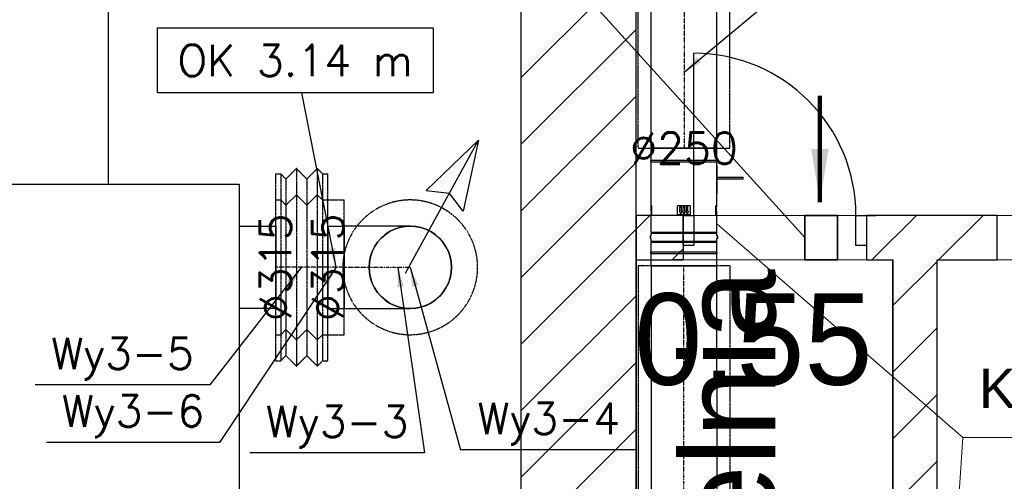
# Model space of a CAD drawing. Header units: millimetres. Extents: x -40063 to 512011, y 350190 to 687060.
# Tile 152 of 256: x 160467 to 164229, y 607011 to 608776. Entities that reach past the tile are written whole.
import ezdxf

# ---------------------------------------------------------------- set-up
doc = ezdxf.new("R2010")
doc.units = ezdxf.units.MM
doc.linetypes.add('DASHDOT', pattern=[1, 0.5, -0.25, 0, -0.25])
doc.linetypes.add('DASHED', pattern=[0.75, 0.5, -0.25])
doc.layers.get('0').update_dxf_attribs({"color": 8})
for name, color, linetype, lineweight in [('_IS_WM_OPIS', 7, 'Continuous', 9), ('FLUID-KK', 3, 'Continuous', 35), ('J_centrala podwieszna', 3, 'Continuous', 30), ('J_opis srednicy', 7, 'Continuous', 30), ('J_skropliny', 24, 'Continuous', 30)]:
    doc.layers.add(name, color=color, linetype=linetype, lineweight=lineweight)
for name, color, linetype in [('Elementy Modelu - Strefy', 8, 'Continuous'), ('FLUID-KK-50-ARRGR', 7, 'Continuous'), ('FLUID-W1', 7, 'Continuous'), ('FLUID-W1-120-DIM', 7, 'Continuous'), ('FLUID-W1-120-INF', 7, 'Continuous'), ('FLUID-W1-INS', 7, 'Continuous'), ('FLUID-W1-SYM', 7, 'Continuous'), ('FLUID-Wy3', 7, 'Continuous'), ('FLUID-Wy3-120-DIM', 7, 'Continuous'), ('FLUID-Wy3-120-INF', 7, 'Continuous'), ('FLUID-Wy3-120-NUM', 7, 'Continuous'), ('FLUID-Wy3-INS', 7, 'Continuous'), ('FLUID-Wy3-SYM', 7, 'Continuous'), ('J_opis pomieszczeń', 8, 'Continuous'), ('Konstrukcja - Ściany zew', 8, 'Continuous'), ('X_ref', 8, 'Continuous')]:
    doc.layers.add(name, color=color, linetype=linetype)
doc.styles.add('ARIAL', font='Arial', dxfattribs={"height": 1})
doc.styles.add('FDBES', font='simplex.shx')
doc.styles.add('GENERATED_STYLE_2', font='txt')
doc.styles.get("Standard").update_dxf_attribs({"font": 'arial.ttf'})
doc.dimstyles.new('FDBES', dxfattribs={"dimscale": 50, "dimtxt": 4, "dimasz": 2.5, "dimexe": 0.8, "dimexo": 2, "dimgap": 1, "dimtad": 1, "dimdsep": 46, "dimtxsty": 'FDBES', "dimcen": 2.5, "dimclrd": 4, "dimclre": 5, "dimadec": 0, "dimazin": 0, "dimtfac": 1, "dimtmove": 0, "dimatfit": 3, "dimfxl": 1, "dimarcsym": 0})

# ---------------------------------------------------------------- blocks, each defined once
blk = doc.blocks.new('ghfgdf')
at = {"layer": 'J_centrala podwieszna'}
for p, q in [((148260, 451700), (148260, 451840)), ((148260, 451840), (148575, 451840)), ((148575, 451840), (148575, 451700)), ((149639.9, 451700), (149639.9, 451840)), ((149639.9, 451840), (149954.9, 451840)), ((149954.9, 451840), (149954.9, 451700))]:
    blk.add_line(p, q, dxfattribs=at)
blk.add_lwpolyline([(148100, 451700), (150100, 451700), (150100, 450700), (148100, 450700)], close=True, dxfattribs=at)
blk = doc.blocks.new('fgdfxf')
at = {"layer": 'J_opis srednicy'}
for p, q in [((13318.19, 246.62), (13346.09, 297.47)), ((13346.09, 297.47), (13326.06, 278.19)), ((13346.09, 297.47), (13340.14, 270.31)), ((13326.06, 278.19), (13334.97, 277.2)), ((13340.14, 270.31), (13334.64, 277.39))]:
    blk.add_line(p, q, dxfattribs=at)
blk = doc.blocks.new('*U15155')
at = {"color": 0, "linetype": 'ByBlock', "lineweight": -2}
for p, q in [((1505, 125), (-1505, 125)), ((1505, -125), (-1505, -125))]:
    blk.add_line(p, q, dxfattribs=at)
at = {"layer": 'FLUID-W1-INS', "color": 1, "linetype": 'DASHED', "lineweight": -3}
for p, q in [((-1505, 175), (-1505, 0)), ((1505, 175), (-1505, 175)), ((1505, 0), (1505, 175)), ((-1505, 0), (-1505, -175)), ((1505, -175), (1505, 0)), ((1505, -175), (-1505, -175))]:
    blk.add_line(p, q, dxfattribs=at)
at = {"layer": 'FLUID-W1-SYM', "color": 1, "linetype": 'DASHDOT', "lineweight": -3}
blk.add_line((-1505, 0), (1505, 0), dxfattribs=at)
blk = doc.blocks.new('*U15268')
at = {"color": 6, "linetype": 'Continuous', "lineweight": -2}
for p, q in [((-31.5, 157.5), (-31.5, 52.9)), ((-31.5, 52.9), (-31.5, 0)), ((-31.5, 0), (-31.5, -52.9)), ((-31.5, -52.9), (-31.5, -157.5))]:
    blk.add_line(p, q, dxfattribs=at)
at = {"color": 0, "linetype": 'ByBlock', "lineweight": -2}
for p, q in [((31.5, 157.5), (-31.5, 157.5)), ((31.5, -157.5), (-31.5, -157.5))]:
    blk.add_line(p, q, dxfattribs=at)
at = {"color": 6, "linetype": 'Continuous', "lineweight": -3}
for p, q in [((31.5, 0), (31.5, 157.5)), ((31.5, -157.5), (31.5, 0))]:
    blk.add_line(p, q, dxfattribs=at)
at = {"layer": 'FLUID-Wy3-INS', "color": 6, "linetype": 'DASHED', "lineweight": -3}
for p, q in [((-31.5, 257.5), (-31.5, 157.5)), ((31.5, 257.5), (-31.5, 257.5)), ((-31.5, -157.5), (-31.5, -257.5)), ((31.5, -257.5), (-31.5, -257.5))]:
    blk.add_line(p, q, dxfattribs=at)
at = {"layer": 'FLUID-Wy3-SYM', "color": 6, "linetype": 'DASHDOT', "lineweight": -3}
blk.add_line((-31.5, 0), (31.5, 0), dxfattribs=at)
blk = doc.blocks.new('*U15267')
at = {"color": 0, "linetype": 'ByBlock', "lineweight": -2}
for p, q in [((-60, 277.5), (-80, 257.5)), ((-20, 237.5), (-60, 277.5)), ((20, 277.5), (-20, 237.5)), ((60, 237.5), (20, 277.5)), ((-80, 257.5), (-100, 257.5)), ((80, 257.5), (60, 237.5)), ((100, 257.5), (80, 257.5)), ((-80, -257.5), (-100, -257.5)), ((-80, -257.5), (-60, -277.5)), ((-60, -277.5), (-20, -237.5)), ((-20, -237.5), (20, -277.5)), ((20, -277.5), (60, -237.5)), ((60, -237.5), (80, -257.5)), ((100, -257.5), (80, -257.5))]:
    blk.add_line(p, q, dxfattribs=at)
at = {"color": 6, "linetype": 'Continuous', "lineweight": -2}
for p, q in [((-100, 257.5), (-100, 0)), ((-100, 0), (-100, -257.5))]:
    blk.add_line(p, q, dxfattribs=at)
at = {"layer": 'FLUID-Wy3-INS', "color": 6, "linetype": 'DASHED', "lineweight": -3}
for p, q in [((-60, 377.5), (-80, 357.5)), ((-60, 0), (-60, 377.5)), ((-20, 337.5), (-60, 377.5)), ((20, 377.5), (-20, 337.5)), ((20, 0), (20, 377.5)), ((60, 337.5), (20, 377.5)), ((-100, 357.5), (-100, 257.5)), ((-80, 357.5), (-100, 357.5)), ((-80, 0), (-80, 357.5)), ((80, 357.5), (60, 337.5)), ((80, 0), (80, 357.5)), ((100, 357.5), (80, 357.5)), ((100, 0), (100, 357.5)), ((-20, 0), (-20, 337.5)), ((60, 0), (60, 337.5)), ((-80, -357.5), (-80, 0)), ((-60, -377.5), (-60, 0)), ((-20, -337.5), (-20, 0)), ((20, -377.5), (20, 0)), ((60, -337.5), (60, 0)), ((80, -357.5), (80, 0)), ((100, -357.5), (100, 0)), ((-100, -257.5), (-100, -357.5)), ((-60, -377.5), (-20, -337.5)), ((-20, -337.5), (20, -377.5)), ((20, -377.5), (60, -337.5)), ((80, -357.5), (60, -337.5)), ((-80, -357.5), (-100, -357.5)), ((-60, -377.5), (-80, -357.5)), ((100, -357.5), (80, -357.5))]:
    blk.add_line(p, q, dxfattribs=at)
at = {"layer": 'FLUID-Wy3-SYM', "color": 6, "linetype": 'DASHDOT', "lineweight": -3}
blk.add_line((-100, 0), (100, 0), dxfattribs=at)
blk.add_line((-100, 0), (100, 0), dxfattribs=at)
blk = doc.blocks.new('*U15266')
at = {"color": 0, "linetype": 'ByBlock', "lineweight": -2}
for p, q in [((0, 47.2, 157.5), (0, -204.8, 157.5)), ((0, -204.8, -157.5), (0, 47.2, -157.5))]:
    blk.add_line(p, q, dxfattribs=at)
at = {"color": 6, "linetype": 'Continuous', "lineweight": -2}
for p, q in [((0, -204.8, 52.9), (0, -204.8)), ((0, -204.8), (0, -204.8, -52.9))]:
    blk.add_line(p, q, dxfattribs=at)
at = {"color": 6, "linetype": 'Continuous', "lineweight": -3}
for p, q in [((0, -204.8, 157.5), (0, -204.8, 52.9)), ((0, -204.8, -52.9), (0, -204.8, -157.5))]:
    blk.add_line(p, q, dxfattribs=at)
at = {"color": 6, "linetype": 'Continuous', "lineweight": -2, "extrusion": (-1, -1.47313e-13, -4.75152e-33)}
for major_axis in [(0, -157.5), (0, 157.5)]:
    blk.add_ellipse((0, 47.2), major_axis=major_axis, ratio=1, start_param=0, end_param=3.141593, dxfattribs=at)
at = {"layer": 'FLUID-Wy3-SYM', "color": 6, "linetype": 'DASHDOT', "lineweight": -3}
blk.add_line((0, -204.8), (0, 47.2), dxfattribs=at)
blk = doc.blocks.new('*U15265')
at = {"color": 6, "linetype": 'Continuous', "lineweight": -3, "extrusion": (1, -1.09476e-47, 1.83697e-16)}
for major_axis in [(0, 0, -157.5), (0, 0, 157.5)]:
    blk.add_ellipse((0, 0), major_axis=major_axis, ratio=1, start_param=0, end_param=3.141593, dxfattribs=at)
at = {"color": 6, "linetype": 'Continuous', "lineweight": -2, "extrusion": (-1, 1.09476e-47, -1.83697e-16)}
for major_axis in [(0, 0, 157.5), (0, 0, -157.5)]:
    blk.add_ellipse((0, 0), major_axis=major_axis, ratio=1, start_param=0, end_param=3.141593, dxfattribs=at)
at = {"layer": 'FLUID-Wy3-INS', "color": 6, "linetype": 'DASHED', "lineweight": -3, "extrusion": (-1, 1.09476e-47, -1.83697e-16)}
for major_axis in [(0, 0, 257.5), (0, 0, -257.5)]:
    blk.add_ellipse((0, 0), major_axis=major_axis, ratio=1, start_param=0, end_param=3.141593, dxfattribs=at)
blk = doc.blocks.new('fdgdfg')
at = {"layer": 'Elementy Modelu - Strefy', "linetype": 'Continuous', "lineweight": 0}
for p, q in [((-181300.3, 447699.9), (-181300.3, 455769.9)), ((-180860.3, 455769.9), (-180860.3, 451639.9)), ((-180860.3, 451639.9), (-176390.3, 451639.9)), ((-180858.4, 451470.3), (-180858.4, 449010.3)), ((-179878.4, 451470.3), (-180858.4, 451470.3)), ((-179878.4, 449010.3), (-179878.4, 451470.3)), ((-179710.3, 449009.9), (-179710.3, 451469.9)), ((-179710.3, 451469.9), (-177700.3, 451469.9))]:
    blk.add_line(p, q, dxfattribs=at)
at = {"layer": 'Konstrukcja - Ściany zew', "linetype": 'Continuous'}
for p, q in [((-181300.3, 452819.9), (-181300.3, 449009.9)), ((-180860.3, 449009.9), (-180860.3, 452819.9)), ((-181300.3, 452165.3), (-180860.3, 452605.3)), ((-181300.3, 451910.8), (-180860.3, 452350.8)), ((-180640.3, 451639.9), (-180640.3, 452259.9)), ((-181300.3, 451656.2), (-180860.3, 452096.2)), ((-181300.3, 451401.6), (-180860.3, 451841.6)), ((-180860.3, 451587.1), (-180807.5, 451639.9)), ((-180680.3, 451639.9), (-180860.3, 451639.9)), ((-180860.3, 451639.9), (-180860.3, 451469.9)), ((-180680.3, 451639.9), (-180717.3, 451639.9)), ((-180680.3, 451639.9), (-180717.3, 451639.9)), ((-180680.3, 451639.9), (-180680.3, 451524.9)), ((-180680.3, 451639.9), (-180640.3, 451639.9)), ((-180680.3, 451524.9), (-180680.3, 451639.9)), ((-180680.3, 451639.9), (-180680.3, 451524.9)), ((-180640.3, 451639.9), (-180640.3, 451524.9)), ((-180020.3, 451524.9), (-180020.3, 451639.9)), ((-180020.3, 451639.9), (-179980.3, 451639.9)), ((-179980.3, 451639.9), (-179943.3, 451639.9)), ((-179980.3, 451639.9), (-179980.3, 451524.9)), ((-179480.3, 451639.9), (-179980.3, 451639.9)), ((-179980.3, 451639.9), (-179980.3, 451524.9)), ((-179980.3, 451639.9), (-179980.3, 451524.9)), ((-179980.3, 451639.9), (-179943.3, 451639.9)), ((-179959.2, 451469.9), (-179789.2, 451639.9)), ((-179704.7, 451469.9), (-179534.7, 451639.9)), ((-179480.3, 451469.9), (-179480.3, 451639.9)), ((-181300.3, 451147.1), (-180860.3, 451587.1)), ((-180680.3, 451524.9), (-180680.3, 451469.9)), ((-180640.3, 451524.9), (-180680.3, 451524.9)), ((-180680.3, 451524.9), (-180680.3, 451469.9)), ((-179980.3, 451524.9), (-180020.3, 451524.9)), ((-179980.3, 451524.9), (-179980.3, 451469.9)), ((-179980.3, 451524.9), (-179980.3, 451469.9)), ((-180722.9, 451469.9), (-180680.3, 451512.5)), ((-180860.3, 451469.9), (-180680.3, 451469.9)), ((-180680.3, 451469.9), (-180717.3, 451469.9)), ((-180680.3, 451469.9), (-180717.3, 451469.9)), ((-179980.3, 451469.9), (-179943.3, 451469.9)), ((-179980.3, 451469.9), (-179880.3, 451469.9)), ((-179980.3, 451469.9), (-179943.3, 451469.9)), ((-179880.3, 451469.9), (-179880.3, 449009.9)), ((-179880.3, 451294.3), (-179710.3, 451464.3)), ((-179710.3, 449009.9), (-179710.3, 451469.9)), ((-179710.3, 451469.9), (-179480.3, 451469.9)), ((-181300.3, 450892.5), (-180860.3, 451332.5)), ((-179880.3, 451039.7), (-179710.3, 451209.7)), ((-181300.3, 450638), (-180860.3, 451078)), ((-179880.3, 450785.2), (-179710.3, 450955.2)), ((-181300.3, 450383.4), (-180860.3, 450823.4)), ((-179880.3, 450530.6), (-179710.3, 450700.6))]:
    blk.add_line(p, q, dxfattribs=at)
blk.add_arc((-180640.3, 451639.9), 620, 0, 90, dxfattribs=at)
at = {"layer": 'Elementy Modelu - Strefy', "lineweight": 13, "style": 'GENERATED_STYLE_2'}
blk.add_text('0.55', height=350, dxfattribs=at).set_placement((-180867.8, 450992.6))
at = {"layer": 'J_opis pomieszczeń', "linetype": 'Continuous', "style": 'GENERATED_STYLE_2'}
blk.add_text('rozdzielnia', height=359.986, rotation=90, dxfattribs=at).set_placement((-180328.3, 449132.2))
blk = doc.blocks.new('*U15158')
at = {"color": 0, "linetype": 'ByBlock', "lineweight": -2}
for p, q in [((-177.5, 125), (-225, 125)), ((-225, -125), (-225, 125)), ((-172.5, 126.2), (-177.5, 126.2)), ((-177.5, -126.3), (-177.5, 126.2)), ((-172.5, 126.2), (-172.5, 126.1)), ((-172.5, 126.1), (-172.5, -126.1)), ((-0.6, 125), (-172.5, 125)), ((95.5, 125), (25.6, 125)), ((95.5, 125), (95.5, 124.8)), ((95.5, 124.8), (95.5, -124.8)), ((100.5, 123.7), (95.5, 123.7)), ((110, 125), (100.5, 125)), ((100.5, -125), (100.5, 125)), ((110, 129), (110, 125)), ((110, 129), (120, 129)), ((120, 125), (120, 129)), ((130.5, 125), (120, 125)), ((130.5, 125), (130.5, 124.8)), ((130.5, 124.8), (130.5, -124.8)), ((135.5, 123.7), (130.5, 123.7)), ((172.5, 125), (135.5, 125)), ((135.5, -125), (135.5, 125)), ((177.5, 126.2), (172.5, 126.2)), ((172.5, -126.3), (172.5, 126.2)), ((177.5, 126.2), (177.5, 126.1)), ((177.5, 126.1), (177.5, -126.1)), ((225, 125), (177.5, 125)), ((225, 125), (225, 124.8)), ((225, 124.8), (225, 8.6)), ((225, 0), (225, -125)), ((-225, -125), (-177.5, -125)), ((-177.5, -126.3), (-172.5, -126.3)), ((-172.5, -125), (-160, -125)), ((-172.5, -126.1), (-172.5, -126.3)), ((-160, -125), (-50, -125)), ((-160, -125), (-160, -127)), ((-50, -127), (-160, -127)), ((-114, -127), (-114, -226)), ((-106, -226), (-106, -127)), ((-50, -125), (-0.6, -125)), ((-50, -127), (-50, -125)), ((25.6, -125), (95.5, -125)), ((95.5, -123.8), (100.5, -123.8)), ((95.5, -124.8), (95.5, -125)), ((100.5, -125), (110, -125)), ((110, -125), (110, -129)), ((120, -129), (110, -129)), ((120, -125), (130.5, -125)), ((120, -129), (120, -125)), ((130.5, -123.8), (135.5, -123.8)), ((130.5, -124.8), (130.5, -125)), ((135.5, -125), (172.5, -125)), ((172.5, -126.3), (177.5, -126.3)), ((177.5, -125), (225, -125)), ((177.5, -126.1), (177.5, -126.3)), ((-106, -226), (-114, -226))]:
    blk.add_line(p, q, dxfattribs=at)
at = {"color": 1, "linetype": 'Continuous', "lineweight": -3}
for p, q in [((-5, 122.5), (-5, 125)), ((30, 122.5), (-5, 122.5)), ((16.9, 125), (-0.6, 125)), ((-0.6, 124.1), (-0.6, 124.7)), ((16.9, 124.7), (-0.6, 124.7)), ((16.9, 124.1), (-0.6, 124.1)), ((16.9, 125), (25.6, 125)), ((16.9, 124.9), (16.9, 124.7)), ((16.9, 124.9), (16.9, 124.7)), ((16.9, 124.9), (25.6, 124.4)), ((16.9, 123.9), (25.6, 124.4)), ((30, 122.5), (30, 125)), ((30, 24.8), (-5, 24.8)), ((-5, -24.8), (-5, 24.8)), ((-0.6, 15.5), (-0.6, 9.5)), ((16.9, 15.5), (-0.6, 15.5)), ((16.9, 9.5), (-0.6, 9.5)), ((-0.6, 3), (-0.6, -3)), ((16.9, 3), (-0.6, 3)), ((16.9, 17.5), (25.6, 12.5)), ((16.9, 7.5), (25.6, 12.5)), ((16.9, 7.5), (16.9, 9.5)), ((16.9, 7.5), (16.9, 9.5)), ((16.9, 5), (25.6, 0)), ((30, -24.8), (30, 24.8)), ((30, -24.8), (-5, -24.8)), ((16.9, -3), (-0.6, -3)), ((-0.6, -9.5), (-0.6, -15.5)), ((16.9, -9.5), (-0.6, -9.5)), ((16.9, -15.5), (-0.6, -15.5)), ((16.9, -5), (25.6, 0)), ((16.9, -5), (16.9, -3)), ((16.9, -5), (16.9, -3)), ((16.9, -7.5), (25.6, -12.5)), ((16.9, -17.5), (25.6, -12.5)), ((16.9, -17.5), (16.9, -15.5)), ((16.9, -17.5), (16.9, -15.5)), ((30, -122.5), (-5, -122.5)), ((-5, -125), (-5, -122.5)), ((-0.6, -124.1), (-0.6, -124.7)), ((16.9, -124.1), (-0.6, -124.1)), ((16.9, -124.7), (-0.6, -124.7)), ((16.9, -125), (-0.6, -125)), ((16.9, -123.9), (25.6, -124.4)), ((16.9, -124.9), (25.6, -124.4)), ((16.9, -124.9), (16.9, -124.7)), ((16.9, -124.9), (16.9, -124.7)), ((16.9, -125), (25.6, -125)), ((30, -125), (30, -122.5))]:
    blk.add_line(p, q, dxfattribs=at)
blk = doc.blocks.new('*U15156')
at = {"color": 1, "linetype": 'Continuous', "lineweight": -2}
for p, q in [((-985, 125), (-985, 0)), ((985, 0), (985, 125)), ((-985, 0), (-985, -125)), ((985, -125), (985, 0))]:
    blk.add_line(p, q, dxfattribs=at)
at = {"color": 0, "linetype": 'ByBlock', "lineweight": -2}
for p, q in [((985, 125), (-985, 125)), ((985, -125), (-985, -125))]:
    blk.add_line(p, q, dxfattribs=at)
at = {"layer": 'FLUID-W1-INS', "color": 1, "linetype": 'DASHED', "lineweight": -3}
for p, q in [((-985, 175), (-985, 125)), ((985, 175), (-985, 175)), ((985, 125), (985, 175)), ((-985, -125), (-985, -175)), ((985, -175), (985, -125)), ((985, -175), (-985, -175))]:
    blk.add_line(p, q, dxfattribs=at)
at = {"layer": 'FLUID-W1-SYM', "color": 1, "linetype": 'DASHDOT', "lineweight": -3}
blk.add_line((-985, 0), (985, 0), dxfattribs=at)
blk = doc.blocks.new('*U3011')
at = {"insert": (-200, 0), "char_height": 50, "attachment_point": 5, "style": 'FDBES'}
blk.add_mtext('\\P ', dxfattribs=at)
blk.add_leader([(0, 0), (-400, 0)], dimstyle='FDBES', override={"dimscale": 80, "dimtxt": 2.5, "dimasz": 2.5, "dimgap": 0.625, "dimtad": 1, "dimtxsty": 'Standard', "dimclrd": 256, "dimlwd": 65534})
blk = doc.blocks.new('*U14371')
at = {"color": 7, "lineweight": -2}
blk.add_lwpolyline([(496.3, 989.5), (1572.9, 989.5), (1572.9, 741.5), (496.3, 741.5)], close=True, dxfattribs=at)
at = {"color": 7, "insert": (1034.6, 865.5), "char_height": 120, "attachment_point": 5, "line_spacing_factor": 1.1, "style": 'FDBES'}
blk.add_mtext('OK 2.94 m', dxfattribs=at)
at = {"color": 7}
blk.add_leader([(0, 0), (886.4, 741.5)], dimstyle='FDBES', override={"dimscale": 30, "dimclrd": 7, "dimclre": 7}, dxfattribs=at)
blk = doc.blocks.new('*U14381')
at = {"color": 7, "lineweight": -2}
blk.add_lwpolyline([(-682.6, 914.9), (371.1, 914.9), (371.1, 666.9), (-682.6, 666.9)], close=True, dxfattribs=at)
at = {"color": 7, "insert": (-155.8, 790.9), "char_height": 120, "attachment_point": 5, "line_spacing_factor": 1.1, "style": 'FDBES'}
blk.add_mtext('OK 3.14 m', dxfattribs=at)
at = {"color": 7}
blk.add_leader([(0, 0), (-131.3, 666.9)], dimstyle='FDBES', override={"dimscale": 30, "dimclrd": 7, "dimclre": 7}, dxfattribs=at)
blk = doc.blocks.new('*U15307')
at = {"color": 7}
blk.add_line((-350.5, -449.1), (-1018, -449.1), dxfattribs=at)
at = {"color": 7, "insert": (-684.3, -449.1), "char_height": 120, "attachment_point": 5, "style": 'FDBES'}
blk.add_mtext('Wy3-5\\P ', dxfattribs=at)
at = {"color": 7}
blk.add_leader([(0, 0), (-350.5, -449.1)], dimstyle='FDBES', override={"dimscale": 30, "dimclrd": 7, "dimclre": 7}, dxfattribs=at)
blk = doc.blocks.new('*U15308')
at = {"color": 7}
blk.add_line((-444.9, -669.1), (-1106.6, -669.1), dxfattribs=at)
at = {"color": 7, "insert": (-775.8, -669.1), "char_height": 120, "attachment_point": 5, "style": 'FDBES'}
blk.add_mtext('Wy3-6\\P ', dxfattribs=at)
at = {"color": 7}
blk.add_leader([(0, 0), (-444.9, -669.1)], dimstyle='FDBES', override={"dimscale": 30, "dimclrd": 7, "dimclre": 7}, dxfattribs=at)
blk = doc.blocks.new('*U15309')
at = {"color": 7}
blk.add_line((101.7, -709.1), (-565.7, -709.1), dxfattribs=at)
at = {"color": 7, "insert": (-232, -709.1), "char_height": 120, "attachment_point": 5, "style": 'FDBES'}
blk.add_mtext('Wy3-3\\P ', dxfattribs=at)
at = {"color": 7}
blk.add_leader([(0, 0), (101.7, -709.1)], dimstyle='FDBES', override={"dimscale": 30, "dimclrd": 7, "dimclre": 7}, dxfattribs=at)
blk = doc.blocks.new('*U15310')
at = {"color": 7}
blk.add_line((865.7, -697.5), (192.6, -697.5), dxfattribs=at)
at = {"color": 7, "insert": (529.1, -697.5), "char_height": 120, "attachment_point": 5, "style": 'FDBES'}
blk.add_mtext('Wy3-4\\P ', dxfattribs=at)
at = {"color": 7}
blk.add_leader([(0, 0), (192.6, -697.5)], dimstyle='FDBES', override={"dimscale": 30, "dimclrd": 7, "dimclre": 7}, dxfattribs=at)

msp = doc.modelspace()

# ---------------------------------------------------------------- linework, layer by layer
at = {"layer": '_IS_WM_OPIS', "color": 1}
for points in [[(161970.23763, 609597.40883), (163467.02035, 607942.69314)], [(163130.00288, 607996.29448), (164070.36799, 607178.0883)], [(163976.51098, 605753.80347), (164070.36799, 607178.0883)], [(164070.36799, 607178.0883), (166301.31685, 607178.0883)]]:
    msp.add_lwpolyline(points, dxfattribs=at)
at = {"layer": 'FLUID-KK'}
msp.add_lwpolyline([(163467.02035, 608027.46368), (163592.02035, 608027.46368), (163592.02035, 607857.92261), (163467.02035, 607857.92261)], close=True, dxfattribs=at)
at = {"layer": 'J_skropliny'}
msp.add_line((160806.1801, 608146.96288), (160806.1801, 611111.35327), dxfattribs=at)

# ---------------------------------------------------------------- block references
at = {"layer": 'FLUID-KK-50-ARRGR', "xscale": 1.016, "yscale": 1.016, "zscale": 1.016, "rotation": 269.9999999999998}
msp.add_blockref('*U3011', (163524.5013, 608078.3292), dxfattribs=at)
at = {"layer": 'FLUID-W1', "color": 1, "linetype": 'Continuous'}
for name, p, rotation in [('*U15155', (163005.36852, 609789.51504, 2935), 270), ('*U15156', (163005.1857, 606849.5147, 2935), 90.01063443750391)]:
    msp.add_blockref(name, p, dxfattribs=dict(at, rotation=rotation))
at = {"layer": 'FLUID-W1', "color": 1, "linetype": 'Continuous', "extrusion": (-1.22465e-16, 2.46519e-32, -1), "rotation": 270}
msp.add_blockref('*U15158', (-163005.00288, 608059.51437, -2935), dxfattribs=at)
at = {"layer": 'FLUID-W1-120-INF', "linetype": 'ByBlock'}
msp.add_blockref('*U14371', (163005.36852, 608574.51504, 2935), dxfattribs=at)
at = {"layer": 'FLUID-Wy3', "color": 6, "linetype": 'Continuous', "rotation": 180}
for name, p in [('*U15267', (161544.26346, 607829.13446, 3140)), ('*U15268', (161675.76346, 607829.13446, 3140))]:
    msp.add_blockref(name, p, dxfattribs=at)
at = {"layer": 'FLUID-Wy3', "color": 6, "linetype": 'Continuous', "extrusion": (0, -1, -1.83697e-16), "rotation": 270}
msp.add_blockref('*U15265', (161959.26346, 3696, -607829.13446), dxfattribs=at)
at = {"layer": 'FLUID-Wy3', "color": 6, "linetype": 'Continuous', "extrusion": (-6.12323e-17, 1, 1.83697e-16), "rotation": 90}
msp.add_blockref('*U15266', (-161912.01346, 3187.25, 607829.13446), dxfattribs=at)
at = {"layer": 'FLUID-Wy3-120-INF', "linetype": 'ByBlock'}
msp.add_blockref('*U14381', (161675.76346, 607829.13446, 3140), dxfattribs=at)
at = {"layer": 'FLUID-Wy3-120-NUM', "linetype": 'ByBlock'}
for name, p in [('*U15307', (161544.26346, 607829.13446, 3140)), ('*U15308', (161675.76346, 607829.13446, 3140)), ('*U15309', (161912.01346, 607829.13446, 3187.25)), ('*U15310', (161959.26346, 607829.13446, 3696))]:
    msp.add_blockref(name, p, dxfattribs=at)
at = {"layer": 'J_centrala podwieszna', "rotation": 269.9999999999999}
msp.add_blockref('ghfgdf', (-290393.8199, 756246.96288), dxfattribs=at)
at = {"layer": 'J_opis srednicy', "xscale": 10, "yscale": 10, "zscale": 10, "rotation": 360}
msp.add_blockref('fgdfxf', (28759.7142, 605340.79197), dxfattribs=at)
at = {"layer": 'X_ref'}
msp.add_blockref('fdgdfg', (343682.59614, 156387.58931), dxfattribs=at)

# ---------------------------------------------------------------- texts
at = {"layer": '_IS_WM_OPIS', "color": 1, "insert": (164131.99436, 607441.42738), "char_height": 150, "width": 2605.2948608, "attachment_point": 1, "rotation": 0, "style": 'ARIAL'}
msp.add_mtext('Klapa p.poż EIS 120', dxfattribs=at)
at = {"layer": 'FLUID-W1-120-DIM', "color": 7, "insert": (163005.36852, 608284.51504, 2935), "char_height": 120, "attachment_point": 5, "style": 'FDBES'}
msp.add_mtext('∅250\\P', dxfattribs=at)
at = {"layer": 'FLUID-Wy3-120-DIM', "color": 7, "char_height": 120, "attachment_point": 5, "rotation": 90, "style": 'FDBES'}
for insert in [(161444.26346, 607829.13446, 3140), (161644.26346, 607829.13446, 3140)]:
    msp.add_mtext('∅315\\P', dxfattribs=dict(at, insert=insert))

doc.saveas('drawing.dxf')
